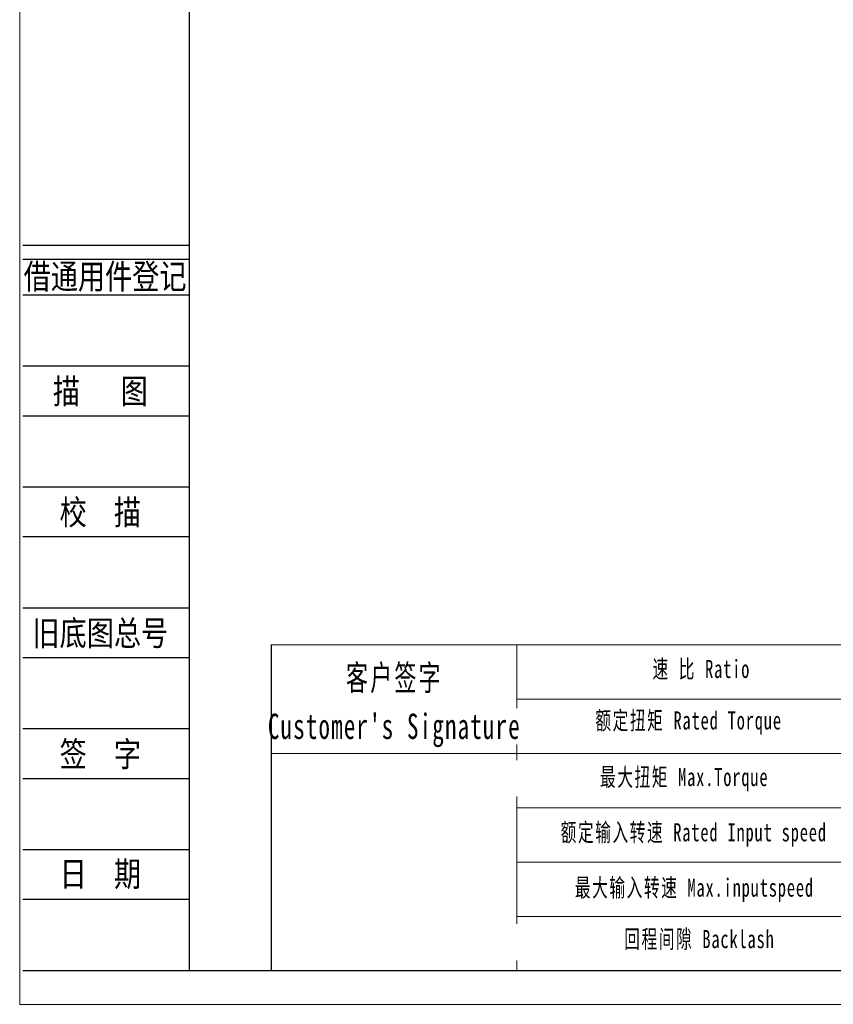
# Model space of a CAD drawing. Header units: millimetres. Extents: x 23 to 424, y 16 to 299.
# Tile 1 of 6: x 23 to 138, y 16 to 154. Entities that reach past the tile are written whole.
import ezdxf
from ezdxf.enums import TextEntityAlignment as Align

# ---------------------------------------------------------------- set-up
doc = ezdxf.new("R2010")
doc.units = ezdxf.units.MM
doc.header["$LTSCALE"] = 8
doc.layers.get('0').update_dxf_attribs({"lineweight": 18})
for name, color, linetype in [('2细线层', 4, 'Continuous'), ('6文字层', 3, 'Continuous'), ('7标注层', 4, 'Continuous')]:
    doc.layers.add(name, color=color, linetype=linetype)
doc.layers.add('SLD-0', color=7, linetype='Continuous', lineweight=18)
doc.layers.add('图框_外框线', color=7, linetype='Continuous', lineweight=18)
doc.styles.add('宋体', font='txt', dxfattribs={"width": 0.8})
doc.styles.add('标准', font='txt', dxfattribs={"width": 0.667})

msp = doc.modelspace()

# ---------------------------------------------------------------- linework, layer by layer
msp.add_line((93.22, 66.27), (93.22, 20.49))
at = {"layer": '2细线层'}
for p, q in [((23.74, 122.5), (47.15, 122.5)), ((23.74, 120.5), (47.15, 120.5)), ((23.74, 115.5), (47.15, 115.5)), ((23.74, 105.5), (47.15, 105.5)), ((23.74, 98.5), (47.15, 98.5)), ((23.74, 88.5), (47.15, 88.5)), ((23.74, 81.5), (47.15, 81.5)), ((23.74, 71.5), (47.15, 71.5)), ((23.74, 64.5), (47.15, 64.5)), ((23.74, 54.5), (47.15, 54.5)), ((23.74, 47.5), (47.15, 47.5)), ((23.74, 37.5), (47.15, 37.5)), ((23.74, 30.5), (47.15, 30.5)), ((23.74, 20.5), (47.15, 20.5))]:
    msp.add_line(p, q, dxfattribs=at)
at = {"layer": '7标注层', "color": 0}
msp.add_line((58.69, 66.27), (58.69, 20.5), dxfattribs=at)
at = {"layer": '图框_外框线'}
for p, q in [((58.69, 66.27), (419.04, 66.27)), ((93.22, 58.64), (295.75, 58.64)), ((58.69, 51), (419.04, 51)), ((93.22, 43.36), (419.04, 43.36)), ((93.22, 35.73), (419.04, 35.73)), ((93.22, 28.09), (419.04, 28.09))]:
    msp.add_line(p, q, dxfattribs=at)
at = {"layer": '图框_外框线', "color": 3}
msp.add_lwpolyline([(23.31, 15.73), (423.81, 15.73), (423.81, 298.95), (23.31, 298.95)], close=True, dxfattribs=at)
at = {"layer": '图框_外框线', "color": 3, "lineweight": 25}
msp.add_lwpolyline([(47.15, 20.5), (419.04, 20.5), (419.04, 294.18), (47.15, 294.18)], close=True, dxfattribs=at)

# ---------------------------------------------------------------- texts
at = {"layer": '6文字层', "color": 3, "style": '宋体', "width": 0.8}
for s, p in [('借通用件登记', (35.32, 118.13)), ('描   图', (34.65, 102)), ('校  描', (34.65, 85)), ('旧底图总号', (34.65, 68)), ('签  字', (34.65, 51)), ('日  期', (34.66, 34.1))]:
    msp.add_text(s, height=3.5, dxfattribs=at).set_placement(p, align=Align.MIDDLE)
at = {"layer": 'SLD-0', "color": 1, "attachment_point": 2, "line_spacing_factor": 1.15057, "style": '标准'}
for s, insert, char_height, width in [("\\T1.1;客户签字\\PCustomer's Signature", (76.01, 63.45), 3.564, 44.3359), ('\\T1.1;速 比 Ratio', (119.19, 64.17), 2.5457, 20.8005), ('\\T1.1;额定扭矩 Rated Torque', (117.4, 56.93), 2.5457, 45.1978), ('\\T1.1;最大扭矩 Max.Torque', (116.78, 48.97), 2.5457, 30.0492), ('\\T1.1;额定输入转速 Rated Input speed', (118.12, 41.2), 2.5457, 39.9502), ('\\T1.1;最大输入转速 Max.inputspeed ', (118.21, 33.42), 2.5457, 40.181), ('\\T1.1;回程间隙 Backlash', (118.92, 26.18), 2.5457, 32.5805)]:
    msp.add_mtext(s, dxfattribs=dict(at, insert=insert, char_height=char_height, width=width))

# ---------------------------------------------------------------- next in the draw order: texts
at = {"layer": 'SLD-0', "color": 1, "char_height": 2.5457, "width": 121.6602, "attachment_point": 2, "line_spacing_factor": 1.15057, "style": '标准', "bg_fill": 2}
for s, insert in [('\\T1.1;40-60N·m', (153.56, 56.1)), ('\\T1.1;120-180N·m', (153.66, 48.78)), ('\\T1.1;≤5arcmin ', (153.14, 25.75))]:
    msp.add_mtext(s, dxfattribs=dict(at, insert=insert))

doc.saveas('drawing.dxf')
